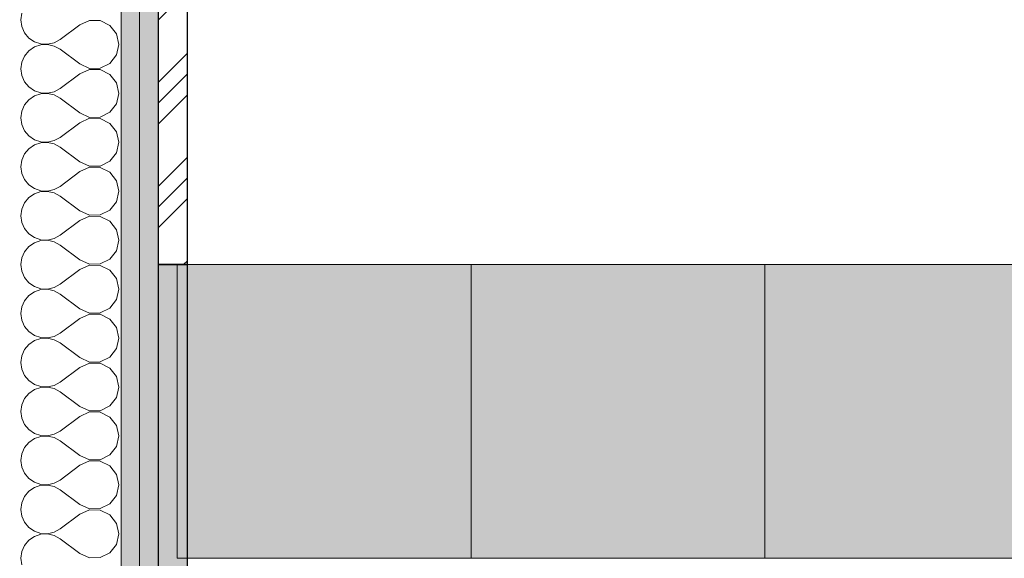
# Model space of a CAD drawing. Header units: millimetres. Extents: x -19885 to 4386, y -353 to 3827.
# Tile 13 of 59: x -19460 to -18790, y 2400 to 2767. Entities that reach past the tile are written whole.
import ezdxf

# ---------------------------------------------------------------- set-up
doc = ezdxf.new("R2010")
doc.units = ezdxf.units.MM
doc.header["$MEASUREMENT"] = 0
doc.linetypes.add('Wipeout_Contour', pattern=[1000, 0, -1000])
for name, color, linetype, lineweight in [('0_Nr_pióra__101', 252, 'Continuous', 5), ('0_Nr_pióra__21', 7, 'Continuous', 25), ('ROZBUDOWA_NOWE_DZIAŁOWE_Nr_pióra__47', 7, 'Continuous', 15)]:
    doc.layers.add(name, color=color, linetype=linetype, lineweight=lineweight)
for name, color, linetype, lineweight, true_color in [('0_Nr_pióra__181', 7, 'Continuous', 0, 0xe8e8e8), ('0_Nr_pióra__4', 7, 'Continuous', 13, 0x029e21), ('PRZBUDOWA_W_KAN_OPIS_Nr_pióra__20', 7, 'Continuous', 13, 0xb00000), ('ROZBUDOWA_NOWE_DZIAŁOWE_Nr_pióra__24', 7, 'Continuous', 15, 0x029e21), ('ROZBUDOWA_NOWE_DZIAŁOWE_Nr_pióra__4', 7, 'Continuous', 13, 0x029e21), ('ROZBUDOWA_NOWE_DZIAŁOWE_Nr_pióra__67', 7, 'Continuous', 13, 0x6a6a6a)]:
    doc.layers.add(name, color=color, linetype=linetype, lineweight=lineweight, true_color=true_color)
doc.layers.add('PRZBUDOWA_W_KAN_OPIS', color=7, linetype='Continuous')
doc.styles.add('GENERATED_STYLE_2', font='txt')
doc.dimstyles.new('GENERATED_STYLE__1', dxfattribs={"dimtxt": 40, "dimasz": 28.5, "dimexe": 0.18, "dimexo": 0, "dimgap": 0.09, "dimtad": 1, "dimdec": 0, "dimlfac": 0.1, "dimzin": 0, "dimdsep": 46, "dimtxsty": 'GENERATED_STYLE_2', "dimblk": 'ARROWHEAD_6', "dimblk1": 'ARROWHEAD_6', "dimblk2": 'ARROWHEAD_6', "dimcen": 0.09, "dimclrd": 256, "dimclre": 256, "dimclrt": 256, "dimadec": 1, "dimazin": 0, "dimtfac": 1, "dimtdec": 4, "dimtmove": 0, "dimatfit": 3, "dimfxl": 0, "dimtolj": 1, "dimtzin": 0, "dimarcsym": 0})
doc.dimstyles.new('GENERATED_STYLE__2', dxfattribs={"dimtxt": 40, "dimasz": 28.5, "dimexe": 0.18, "dimexo": 0, "dimgap": 0.09, "dimtad": 1, "dimtih": 1, "dimtoh": 1, "dimdec": 0, "dimlfac": 0.1, "dimzin": 0, "dimdsep": 46, "dimtxsty": 'GENERATED_STYLE_2', "dimblk": 'ARROWHEAD_6', "dimblk1": 'ARROWHEAD_6', "dimblk2": 'ARROWHEAD_6', "dimcen": 0.09, "dimclrd": 256, "dimclre": 256, "dimclrt": 256, "dimadec": 1, "dimazin": 0, "dimtfac": 1, "dimtdec": 4, "dimtmove": 0, "dimatfit": 3, "dimfxl": 0, "dimtolj": 1, "dimtzin": 0, "dimarcsym": 0})
pattern_1 = [(0, (0, 0), (0, 15), [0, -15])]

# ---------------------------------------------------------------- blocks, each defined once
blk = doc.blocks.new('*X12')
at = {"layer": 'ROZBUDOWA_NOWE_DZIAŁOWE_Nr_pióra__4', "linetype": 'Continuous'}
for p, q in [((-19458.7, 2771.22), (-19459.33, 2766.67)), ((-19459.33, 2766.67), (-19458.7, 2762.11)), ((-19458.7, 2762.11), (-19456.84, 2757.9)), ((-19419.33, 2763.33), (-19432.66, 2753.33)), ((-19412.65, 2766.33), (-19419.33, 2763.33)), ((-19405.33, 2766.18), (-19412.65, 2766.33)), ((-19398.79, 2762.91), (-19405.33, 2766.18)), ((-19394.27, 2757.14), (-19398.79, 2762.91)), ((-19456.84, 2757.9), (-19453.91, 2754.36)), ((-19392.66, 2750), (-19394.27, 2757.14)), ((-19453.91, 2754.36), (-19450.12, 2751.76)), ((-19450.12, 2751.76), (-19445.76, 2750.29)), ((-19445.76, 2749.71), (-19450.12, 2748.24)), ((-19445.76, 2750.29), (-19441.17, 2750.07)), ((-19441.17, 2749.93), (-19445.76, 2749.71)), ((-19441.17, 2750.07), (-19436.69, 2751.11)), ((-19436.69, 2748.89), (-19441.17, 2749.93)), ((-19436.69, 2751.11), (-19432.66, 2753.33)), ((-19432.66, 2746.67), (-19436.69, 2748.89)), ((-19394.27, 2742.86), (-19392.66, 2750)), ((-19456.84, 2742.1), (-19458.7, 2737.89)), ((-19453.91, 2745.64), (-19456.84, 2742.1)), ((-19450.12, 2748.24), (-19453.91, 2745.64)), ((-19419.33, 2736.67), (-19432.66, 2746.67)), ((-19398.79, 2737.09), (-19394.27, 2742.86)), ((-19458.7, 2737.89), (-19459.33, 2733.33)), ((-19419.33, 2736.67), (-19412.65, 2733.67)), ((-19405.33, 2733.82), (-19398.79, 2737.09)), ((-19459.33, 2733.33), (-19458.7, 2728.78)), ((-19458.7, 2728.78), (-19456.84, 2724.57)), ((-19419.33, 2730), (-19432.66, 2720)), ((-19412.65, 2733), (-19419.33, 2730)), ((-19412.65, 2733.67), (-19405.33, 2733.82)), ((-19405.33, 2732.85), (-19412.65, 2733)), ((-19398.79, 2729.57), (-19405.33, 2732.85)), ((-19394.27, 2723.81), (-19398.79, 2729.57)), ((-19456.84, 2724.57), (-19453.91, 2721.03)), ((-19392.66, 2716.67), (-19394.27, 2723.81)), ((-19453.91, 2721.03), (-19450.12, 2718.43)), ((-19450.12, 2714.91), (-19453.91, 2712.3)), ((-19450.12, 2718.43), (-19445.76, 2716.96)), ((-19445.76, 2716.38), (-19450.12, 2714.91)), ((-19445.76, 2716.96), (-19441.17, 2716.73)), ((-19441.17, 2716.6), (-19445.76, 2716.38)), ((-19441.17, 2716.73), (-19436.69, 2717.77)), ((-19436.69, 2715.56), (-19441.17, 2716.6)), ((-19436.69, 2717.77), (-19432.66, 2720)), ((-19432.66, 2713.33), (-19436.69, 2715.56)), ((-19394.27, 2709.52), (-19392.66, 2716.67)), ((-19456.84, 2708.76), (-19458.7, 2704.55)), ((-19453.91, 2712.3), (-19456.84, 2708.76)), ((-19419.33, 2703.33), (-19432.66, 2713.33)), ((-19398.79, 2703.76), (-19394.27, 2709.52)), ((-19458.7, 2704.55), (-19459.33, 2700)), ((-19419.33, 2703.33), (-19412.65, 2700.33)), ((-19405.33, 2700.49), (-19398.79, 2703.76)), ((-19459.33, 2700), (-19458.7, 2695.45)), ((-19458.7, 2695.45), (-19456.84, 2691.24)), ((-19419.33, 2696.67), (-19432.66, 2686.67)), ((-19412.65, 2699.67), (-19419.33, 2696.67)), ((-19412.65, 2700.33), (-19405.33, 2700.49)), ((-19405.33, 2699.51), (-19412.65, 2699.67)), ((-19398.79, 2696.24), (-19405.33, 2699.51)), ((-19394.27, 2690.48), (-19398.79, 2696.24)), ((-19456.84, 2691.24), (-19453.91, 2687.7)), ((-19392.66, 2683.33), (-19394.27, 2690.48)), ((-19453.91, 2687.7), (-19450.12, 2685.09)), ((-19450.12, 2681.57), (-19453.91, 2678.97)), ((-19450.12, 2685.09), (-19445.76, 2683.62)), ((-19445.76, 2683.04), (-19450.12, 2681.57)), ((-19445.76, 2683.62), (-19441.17, 2683.4)), ((-19441.17, 2683.27), (-19445.76, 2683.04)), ((-19441.17, 2683.4), (-19436.69, 2684.44)), ((-19436.69, 2682.23), (-19441.17, 2683.27)), ((-19436.69, 2684.44), (-19432.66, 2686.67)), ((-19432.66, 2680), (-19436.69, 2682.23)), ((-19394.27, 2676.19), (-19392.66, 2683.33)), ((-19456.84, 2675.43), (-19458.7, 2671.22)), ((-19453.91, 2678.97), (-19456.84, 2675.43)), ((-19419.33, 2670), (-19432.66, 2680)), ((-19398.79, 2670.43), (-19394.27, 2676.19)), ((-19458.7, 2671.22), (-19459.33, 2666.67)), ((-19419.33, 2670), (-19412.65, 2667)), ((-19405.33, 2667.15), (-19398.79, 2670.43)), ((-19459.33, 2666.67), (-19458.7, 2662.11)), ((-19458.7, 2662.11), (-19456.84, 2657.9)), ((-19419.33, 2663.33), (-19432.66, 2653.33)), ((-19412.65, 2666.33), (-19419.33, 2663.33)), ((-19412.65, 2667), (-19405.33, 2667.15)), ((-19405.33, 2666.18), (-19412.65, 2666.33)), ((-19398.79, 2662.91), (-19405.33, 2666.18)), ((-19394.27, 2657.14), (-19398.79, 2662.91)), ((-19456.84, 2657.9), (-19453.91, 2654.36)), ((-19392.66, 2650), (-19394.27, 2657.14)), ((-19453.91, 2654.36), (-19450.12, 2651.76)), ((-19450.12, 2648.24), (-19453.91, 2645.64)), ((-19450.12, 2651.76), (-19445.76, 2650.29)), ((-19445.76, 2649.71), (-19450.12, 2648.24)), ((-19445.76, 2650.29), (-19441.17, 2650.07)), ((-19441.17, 2649.93), (-19445.76, 2649.71)), ((-19441.17, 2650.07), (-19436.69, 2651.11)), ((-19436.69, 2648.89), (-19441.17, 2649.93)), ((-19436.69, 2651.11), (-19432.66, 2653.33)), ((-19432.66, 2646.67), (-19436.69, 2648.89)), ((-19394.27, 2642.86), (-19392.66, 2650)), ((-19456.84, 2642.1), (-19458.7, 2637.89)), ((-19453.91, 2645.64), (-19456.84, 2642.1)), ((-19419.33, 2636.67), (-19432.66, 2646.67)), ((-19398.79, 2637.09), (-19394.27, 2642.86)), ((-19458.7, 2637.89), (-19459.33, 2633.33)), ((-19419.33, 2636.67), (-19412.65, 2633.67)), ((-19405.33, 2633.82), (-19398.79, 2637.09)), ((-19459.33, 2633.33), (-19458.7, 2628.78)), ((-19458.7, 2628.78), (-19456.84, 2624.57)), ((-19419.33, 2630), (-19432.66, 2620)), ((-19412.65, 2633), (-19419.33, 2630)), ((-19412.65, 2633.67), (-19405.33, 2633.82)), ((-19405.33, 2632.85), (-19412.65, 2633)), ((-19398.79, 2629.57), (-19405.33, 2632.85)), ((-19394.27, 2623.81), (-19398.79, 2629.57)), ((-19456.84, 2624.57), (-19453.91, 2621.03)), ((-19453.91, 2621.03), (-19450.12, 2618.43)), ((-19392.66, 2616.67), (-19394.27, 2623.81)), ((-19450.12, 2614.91), (-19453.91, 2612.3)), ((-19450.12, 2618.43), (-19445.76, 2616.96)), ((-19445.76, 2616.38), (-19450.12, 2614.91)), ((-19445.76, 2616.96), (-19441.17, 2616.73)), ((-19441.17, 2616.6), (-19445.76, 2616.38)), ((-19441.17, 2616.73), (-19436.69, 2617.77)), ((-19436.69, 2615.56), (-19441.17, 2616.6)), ((-19436.69, 2617.77), (-19432.66, 2620)), ((-19432.66, 2613.33), (-19436.69, 2615.56)), ((-19394.27, 2609.52), (-19392.66, 2616.67)), ((-19456.84, 2608.76), (-19458.7, 2604.55)), ((-19453.91, 2612.3), (-19456.84, 2608.76)), ((-19419.33, 2603.33), (-19432.66, 2613.33)), ((-19398.79, 2603.76), (-19394.27, 2609.52)), ((-19458.7, 2604.55), (-19459.33, 2600)), ((-19419.33, 2603.33), (-19412.65, 2600.33)), ((-19405.33, 2600.49), (-19398.79, 2603.76)), ((-19459.33, 2600), (-19458.7, 2595.45)), ((-19458.7, 2595.45), (-19456.84, 2591.24)), ((-19419.33, 2596.67), (-19432.66, 2586.67)), ((-19412.65, 2599.67), (-19419.33, 2596.67)), ((-19412.65, 2600.33), (-19405.33, 2600.49)), ((-19405.33, 2599.51), (-19412.65, 2599.67)), ((-19398.79, 2596.24), (-19405.33, 2599.51)), ((-19394.27, 2590.48), (-19398.79, 2596.24)), ((-19456.84, 2591.24), (-19453.91, 2587.7)), ((-19453.91, 2587.7), (-19450.12, 2585.09)), ((-19392.66, 2583.33), (-19394.27, 2590.48)), ((-19450.12, 2581.57), (-19453.91, 2578.97)), ((-19450.12, 2585.09), (-19445.76, 2583.62)), ((-19445.76, 2583.04), (-19450.12, 2581.57)), ((-19445.76, 2583.62), (-19441.17, 2583.4)), ((-19441.17, 2583.27), (-19445.76, 2583.04)), ((-19441.17, 2583.4), (-19436.69, 2584.44)), ((-19436.69, 2582.23), (-19441.17, 2583.27)), ((-19436.69, 2584.44), (-19432.66, 2586.67)), ((-19432.66, 2580), (-19436.69, 2582.23)), ((-19394.27, 2576.19), (-19392.66, 2583.33)), ((-19456.84, 2575.43), (-19458.7, 2571.22)), ((-19453.91, 2578.97), (-19456.84, 2575.43)), ((-19419.33, 2570), (-19432.66, 2580)), ((-19398.79, 2570.43), (-19394.27, 2576.19)), ((-19458.7, 2571.22), (-19459.33, 2566.67)), ((-19419.33, 2570), (-19412.65, 2567)), ((-19405.33, 2567.15), (-19398.79, 2570.43)), ((-19459.33, 2566.67), (-19458.7, 2562.11)), ((-19458.7, 2562.11), (-19456.84, 2557.9)), ((-19419.33, 2563.33), (-19432.66, 2553.33)), ((-19412.65, 2566.33), (-19419.33, 2563.33)), ((-19412.65, 2567), (-19405.33, 2567.15)), ((-19405.33, 2566.18), (-19412.65, 2566.33)), ((-19398.79, 2562.91), (-19405.33, 2566.18)), ((-19394.27, 2557.14), (-19398.79, 2562.91)), ((-19456.84, 2557.9), (-19453.91, 2554.36)), ((-19453.91, 2554.36), (-19450.12, 2551.76)), ((-19392.66, 2550), (-19394.27, 2557.14)), ((-19450.12, 2548.24), (-19453.91, 2545.64)), ((-19450.12, 2551.76), (-19445.76, 2550.29)), ((-19445.76, 2549.71), (-19450.12, 2548.24)), ((-19445.76, 2550.29), (-19441.17, 2550.07)), ((-19441.17, 2549.93), (-19445.76, 2549.71)), ((-19441.17, 2550.07), (-19436.69, 2551.11)), ((-19436.69, 2548.89), (-19441.17, 2549.93)), ((-19436.69, 2551.11), (-19432.66, 2553.33)), ((-19432.66, 2546.67), (-19436.69, 2548.89)), ((-19394.27, 2542.86), (-19392.66, 2550)), ((-19456.84, 2542.1), (-19458.7, 2537.89)), ((-19453.91, 2545.64), (-19456.84, 2542.1)), ((-19419.33, 2536.67), (-19432.66, 2546.67)), ((-19398.79, 2537.09), (-19394.27, 2542.86)), ((-19458.7, 2537.89), (-19459.33, 2533.33)), ((-19419.33, 2536.67), (-19412.65, 2533.67)), ((-19405.33, 2533.82), (-19398.79, 2537.09)), ((-19459.33, 2533.33), (-19458.7, 2528.78)), ((-19458.7, 2528.78), (-19456.84, 2524.57)), ((-19419.33, 2530), (-19432.66, 2520)), ((-19412.65, 2533), (-19419.33, 2530)), ((-19412.65, 2533.67), (-19405.33, 2533.82)), ((-19405.33, 2532.85), (-19412.65, 2533)), ((-19398.79, 2529.57), (-19405.33, 2532.85)), ((-19394.27, 2523.81), (-19398.79, 2529.57)), ((-19456.84, 2524.57), (-19453.91, 2521.03)), ((-19453.91, 2521.03), (-19450.12, 2518.43)), ((-19392.66, 2516.67), (-19394.27, 2523.81)), ((-19450.12, 2514.91), (-19453.91, 2512.3)), ((-19450.12, 2518.43), (-19445.76, 2516.96)), ((-19445.76, 2516.38), (-19450.12, 2514.91)), ((-19445.76, 2516.96), (-19441.17, 2516.73)), ((-19441.17, 2516.6), (-19445.76, 2516.38)), ((-19441.17, 2516.73), (-19436.69, 2517.77)), ((-19436.69, 2515.56), (-19441.17, 2516.6)), ((-19436.69, 2517.77), (-19432.66, 2520)), ((-19432.66, 2513.33), (-19436.69, 2515.56)), ((-19394.27, 2509.52), (-19392.66, 2516.67)), ((-19456.84, 2508.76), (-19458.7, 2504.55)), ((-19453.91, 2512.3), (-19456.84, 2508.76)), ((-19419.33, 2503.33), (-19432.66, 2513.33)), ((-19398.79, 2503.76), (-19394.27, 2509.52)), ((-19458.7, 2504.55), (-19459.33, 2500)), ((-19419.33, 2503.33), (-19412.65, 2500.33)), ((-19412.65, 2500.33), (-19405.33, 2500.49)), ((-19405.33, 2500.49), (-19398.79, 2503.76)), ((-19459.33, 2500), (-19458.7, 2495.45)), ((-19458.7, 2495.45), (-19456.84, 2491.24)), ((-19419.33, 2496.67), (-19432.66, 2486.67)), ((-19412.65, 2499.67), (-19419.33, 2496.67)), ((-19405.33, 2499.51), (-19412.65, 2499.67)), ((-19398.79, 2496.24), (-19405.33, 2499.51)), ((-19394.27, 2490.48), (-19398.79, 2496.24)), ((-19456.84, 2491.24), (-19453.91, 2487.7)), ((-19453.91, 2487.7), (-19450.12, 2485.09)), ((-19392.66, 2483.33), (-19394.27, 2490.48)), ((-19450.12, 2481.57), (-19453.91, 2478.97)), ((-19450.12, 2485.09), (-19445.76, 2483.62)), ((-19445.76, 2483.04), (-19450.12, 2481.57)), ((-19445.76, 2483.62), (-19441.17, 2483.4)), ((-19441.17, 2483.27), (-19445.76, 2483.04)), ((-19441.17, 2483.4), (-19436.69, 2484.44)), ((-19436.69, 2482.23), (-19441.17, 2483.27)), ((-19436.69, 2484.44), (-19432.66, 2486.67)), ((-19432.66, 2480), (-19436.69, 2482.23)), ((-19394.27, 2476.19), (-19392.66, 2483.33)), ((-19456.84, 2475.43), (-19458.7, 2471.22)), ((-19453.91, 2478.97), (-19456.84, 2475.43)), ((-19419.33, 2470), (-19432.66, 2480)), ((-19398.79, 2470.43), (-19394.27, 2476.19)), ((-19458.7, 2471.22), (-19459.33, 2466.67)), ((-19419.33, 2470), (-19412.65, 2467)), ((-19412.65, 2467), (-19405.33, 2467.15)), ((-19405.33, 2467.15), (-19398.79, 2470.43)), ((-19459.33, 2466.67), (-19458.7, 2462.11)), ((-19458.7, 2462.11), (-19456.84, 2457.9)), ((-19419.33, 2463.33), (-19432.66, 2453.33)), ((-19412.65, 2466.33), (-19419.33, 2463.33)), ((-19405.33, 2466.18), (-19412.65, 2466.33)), ((-19398.79, 2462.91), (-19405.33, 2466.18)), ((-19394.27, 2457.14), (-19398.79, 2462.91)), ((-19456.84, 2457.9), (-19453.91, 2454.36)), ((-19453.91, 2454.36), (-19450.12, 2451.76)), ((-19392.66, 2450), (-19394.27, 2457.14)), ((-19450.12, 2448.24), (-19453.91, 2445.64)), ((-19450.12, 2451.76), (-19445.76, 2450.29)), ((-19445.76, 2449.71), (-19450.12, 2448.24)), ((-19445.76, 2450.29), (-19441.17, 2450.07)), ((-19441.17, 2449.93), (-19445.76, 2449.71)), ((-19441.17, 2450.07), (-19436.69, 2451.11)), ((-19436.69, 2448.89), (-19441.17, 2449.93)), ((-19436.69, 2451.11), (-19432.66, 2453.33)), ((-19432.66, 2446.67), (-19436.69, 2448.89)), ((-19394.27, 2442.86), (-19392.66, 2450)), ((-19456.84, 2442.1), (-19458.7, 2437.89)), ((-19453.91, 2445.64), (-19456.84, 2442.1)), ((-19419.33, 2436.67), (-19432.66, 2446.67)), ((-19398.79, 2437.09), (-19394.27, 2442.86)), ((-19458.7, 2437.89), (-19459.33, 2433.33)), ((-19459.33, 2433.33), (-19458.7, 2428.78)), ((-19419.33, 2436.67), (-19412.65, 2433.67)), ((-19412.65, 2433.67), (-19405.33, 2433.82)), ((-19405.33, 2433.82), (-19398.79, 2437.09)), ((-19458.7, 2428.78), (-19456.84, 2424.57)), ((-19419.33, 2430), (-19432.66, 2420)), ((-19412.65, 2433), (-19419.33, 2430)), ((-19405.33, 2432.85), (-19412.65, 2433)), ((-19398.79, 2429.57), (-19405.33, 2432.85)), ((-19394.27, 2423.81), (-19398.79, 2429.57)), ((-19456.84, 2424.57), (-19453.91, 2421.03)), ((-19453.91, 2421.03), (-19450.12, 2418.43)), ((-19436.69, 2417.77), (-19432.66, 2420)), ((-19392.66, 2416.67), (-19394.27, 2423.81)), ((-19450.12, 2414.91), (-19453.91, 2412.3)), ((-19450.12, 2418.43), (-19445.76, 2416.96)), ((-19445.76, 2416.38), (-19450.12, 2414.91)), ((-19445.76, 2416.96), (-19441.17, 2416.73)), ((-19441.17, 2416.6), (-19445.76, 2416.38)), ((-19441.17, 2416.73), (-19436.69, 2417.77)), ((-19436.69, 2415.56), (-19441.17, 2416.6)), ((-19432.66, 2413.33), (-19436.69, 2415.56)), ((-19419.33, 2403.33), (-19432.66, 2413.33)), ((-19394.27, 2409.52), (-19392.66, 2416.67)), ((-19456.84, 2408.76), (-19458.7, 2404.55)), ((-19453.91, 2412.3), (-19456.84, 2408.76)), ((-19398.79, 2403.76), (-19394.27, 2409.52)), ((-19458.7, 2404.55), (-19459.33, 2400)), ((-19459.33, 2400), (-19458.7, 2395.45)), ((-19419.33, 2403.33), (-19412.65, 2400.33)), ((-19412.65, 2400.33), (-19405.33, 2400.49)), ((-19405.33, 2400.49), (-19398.79, 2403.76))]:
    blk.add_line(p, q, dxfattribs=at)
blk = doc.blocks.new('Wypełnienie_6', base_point=(0, 0))
at = {"layer": 'ROZBUDOWA_NOWE_DZIAŁOWE_Nr_pióra__4', "linetype": 'Continuous'}
blk.add_blockref('*X12', (0, 0), dxfattribs=at)
blk = doc.blocks.new('*D184')
at = {"layer": 'PRZBUDOWA_W_KAN_OPIS_Nr_pióra__20', "linetype": 'Continuous'}
for p, q in [((-19366, 3538.06), (-19366, 3594.31)), ((-19346, 3538.06), (-19346, 3594.31)), ((-19351, 3581.19), (-19381, 3551.19)), ((-19331, 3581.19), (-19361, 3551.19)), ((-19388.5, 3566.19), (-19366, 3566.19)), ((-19366, 3566.19), (-19346, 3566.19))]:
    blk.add_line(p, q, dxfattribs=at)
at = {"color": 254, "linetype": 'Wipeout_Contour', "lineweight": 0, "ltscale": 78896.181346}
blk.add_wipeout([(-19406.6, 3574.19), (-19381, 3574.19), (-19381, 3614.19), (-19406.6, 3614.19)], dxfattribs=at).dxf.layer = 'PRZBUDOWA_W_KAN_OPIS'
at = {"layer": 'PRZBUDOWA_W_KAN_OPIS_Nr_pióra__20', "insert": (-19406.6, 3574.19), "char_height": 40, "attachment_point": 7, "style": 'GENERATED_STYLE_2'}
blk.add_mtext('\\A1;{\\fArial Narrow|b0|i0|c238|p34;2}', dxfattribs=at)
blk = doc.blocks.new('ARROWHEAD_6')
at = {"color": 0, "linetype": 'Continuous', "lineweight": 0}
for p, q in [((-0.5, -0.5), (0.5, 0.5)), ((0, 0), (-1, 0))]:
    blk.add_line(p, q, dxfattribs=at)
blk = doc.blocks.new('*D185')
at = {"layer": 'PRZBUDOWA_W_KAN_OPIS_Nr_pióra__20', "linetype": 'Continuous'}
for p, q in [((-19346, 3538.06), (-19346, 3594.31)), ((-19152.86, 3538.06), (-19152.86, 3594.31)), ((-19331, 3581.19), (-19361, 3551.19)), ((-19137.86, 3581.19), (-19167.86, 3551.19)), ((-19346, 3566.19), (-19152.86, 3566.19))]:
    blk.add_line(p, q, dxfattribs=at)
at = {"color": 254, "linetype": 'Wipeout_Contour', "lineweight": 0, "ltscale": 78328.457105}
blk.add_wipeout([(-19275.03, 3574.19), (-19223.83, 3574.19), (-19223.83, 3614.19), (-19275.03, 3614.19)], dxfattribs=at).dxf.layer = 'PRZBUDOWA_W_KAN_OPIS'
at = {"layer": 'PRZBUDOWA_W_KAN_OPIS_Nr_pióra__20', "insert": (-19275.03, 3574.19), "char_height": 40, "attachment_point": 7, "style": 'GENERATED_STYLE_2'}
blk.add_mtext('\\A1;{\\fArial Narrow|b0|i0|c238|p34;19}', dxfattribs=at)
blk = doc.blocks.new('*D186')
at = {"layer": 'PRZBUDOWA_W_KAN_OPIS_Nr_pióra__20', "linetype": 'Continuous'}
for p, q in [((-19152.86, 3538.06), (-19152.86, 3594.31)), ((-18952.86, 3538.06), (-18952.86, 3594.31)), ((-19137.86, 3581.19), (-19167.86, 3551.19)), ((-18937.86, 3581.19), (-18967.86, 3551.19)), ((-19152.86, 3566.19), (-18952.86, 3566.19))]:
    blk.add_line(p, q, dxfattribs=at)
at = {"color": 254, "linetype": 'Wipeout_Contour', "lineweight": 0, "ltscale": 77555.683865}
blk.add_wipeout([(-19078.47, 3574.19), (-19027.26, 3574.19), (-19027.26, 3614.19), (-19078.47, 3614.19)], dxfattribs=at).dxf.layer = 'PRZBUDOWA_W_KAN_OPIS'
at = {"layer": 'PRZBUDOWA_W_KAN_OPIS_Nr_pióra__20', "insert": (-19078.47, 3574.19), "char_height": 40, "attachment_point": 7, "style": 'GENERATED_STYLE_2'}
blk.add_mtext('\\A1;{\\fArial Narrow|b0|i0|c238|p34;20}', dxfattribs=at)
blk = doc.blocks.new('*D187')
at = {"layer": 'PRZBUDOWA_W_KAN_OPIS_Nr_pióra__20', "linetype": 'Continuous'}
for p, q in [((-18952.86, 3538.06), (-18952.86, 3594.31)), ((-18752.86, 3538.06), (-18752.86, 3594.31)), ((-18937.86, 3581.19), (-18967.86, 3551.19)), ((-18737.86, 3581.19), (-18767.86, 3551.19)), ((-18952.86, 3566.19), (-18752.86, 3566.19))]:
    blk.add_line(p, q, dxfattribs=at)
at = {"color": 254, "linetype": 'Wipeout_Contour', "lineweight": 0, "ltscale": 76769.693036}
blk.add_wipeout([(-18878.47, 3574.19), (-18827.26, 3574.19), (-18827.26, 3614.19), (-18878.47, 3614.19)], dxfattribs=at).dxf.layer = 'PRZBUDOWA_W_KAN_OPIS'
at = {"layer": 'PRZBUDOWA_W_KAN_OPIS_Nr_pióra__20', "insert": (-18878.47, 3574.19), "char_height": 40, "attachment_point": 7, "style": 'GENERATED_STYLE_2'}
blk.add_mtext('\\A1;{\\fArial Narrow|b0|i0|c238|p34;20}', dxfattribs=at)
blk = doc.blocks.new('*D200')
at = {"layer": 'PRZBUDOWA_W_KAN_OPIS_Nr_pióra__20', "linetype": 'Continuous'}
for p, q in [((-19366, 3638.06), (-19366, 3694.31)), ((-18688, 3638.06), (-18688, 3694.31)), ((-19351, 3681.19), (-19381, 3651.19)), ((-18673, 3681.19), (-18703, 3651.19)), ((-19388.5, 3666.19), (-19366, 3666.19)), ((-19366, 3666.19), (-18688, 3666.19))]:
    blk.add_line(p, q, dxfattribs=at)
at = {"color": 254, "linetype": 'Wipeout_Contour', "lineweight": 0, "ltscale": 77579.515731}
blk.add_wipeout([(-19065.4, 3674.19), (-19014.2, 3674.19), (-19014.2, 3714.19), (-19065.4, 3714.19)], dxfattribs=at).dxf.layer = 'PRZBUDOWA_W_KAN_OPIS'
at = {"layer": 'PRZBUDOWA_W_KAN_OPIS_Nr_pióra__20', "insert": (-19065.4, 3674.19), "char_height": 40, "attachment_point": 7, "style": 'GENERATED_STYLE_2'}
blk.add_mtext('\\A1;{\\fArial Narrow|b0|i0|c238|p34;68}', dxfattribs=at)
at = {"color": 254, "linetype": 'Wipeout_Contour', "lineweight": 0, "ltscale": 76307.64004}
blk.add_wipeout([(-18728.6, 3674.19), (-18703, 3674.19), (-18703, 3714.19), (-18728.6, 3714.19)], dxfattribs=at).dxf.layer = 'PRZBUDOWA_W_KAN_OPIS'
at = {"layer": 'PRZBUDOWA_W_KAN_OPIS_Nr_pióra__20', "insert": (-18728.6, 3674.19), "char_height": 40, "attachment_point": 7, "style": 'GENERATED_STYLE_2'}
blk.add_mtext('\\A1;{\\fArial Narrow|b0|i0|c238|p34;5}', dxfattribs=at)
blk = doc.blocks.new('*D222')
at = {"layer": 'PRZBUDOWA_W_KAN_OPIS_Nr_pióra__20', "linetype": 'Continuous'}
for p, q in [((-19366, -252.51), (-19366, -196.26)), ((-18688, -252.51), (-18688, -196.26)), ((-19351, -209.38), (-19381, -239.38)), ((-18673, -209.38), (-18703, -239.38)), ((-19388.5, -224.38), (-19366, -224.38)), ((-19366, -224.38), (-18688, -224.38))]:
    blk.add_line(p, q, dxfattribs=at)
at = {"color": 254, "linetype": 'Wipeout_Contour', "lineweight": 0, "ltscale": 76112.086288}
blk.add_wipeout([(-19052.6, -216.38), (-19001.4, -216.38), (-19001.4, -176.38), (-19052.6, -176.38)], dxfattribs=at).dxf.layer = 'PRZBUDOWA_W_KAN_OPIS'
at = {"layer": 'PRZBUDOWA_W_KAN_OPIS_Nr_pióra__20', "insert": (-19052.6, -216.38), "char_height": 40, "attachment_point": 7, "style": 'GENERATED_STYLE_2'}
blk.add_mtext('\\A1;{\\fArial Narrow|b0|i0|c238|p34;68}', dxfattribs=at)
blk = doc.blocks.new('*D225')
at = {"layer": 'PRZBUDOWA_W_KAN_OPIS_Nr_pióra__20', "linetype": 'Continuous'}
for p, q in [((-19366, -152.51), (-19366, -96.26)), ((-19346, -152.51), (-19346, -96.26)), ((-19351, -109.38), (-19381, -139.38)), ((-19331, -109.38), (-19361, -139.38)), ((-19388.5, -124.38), (-19366, -124.38)), ((-19366, -124.38), (-19346, -124.38))]:
    blk.add_line(p, q, dxfattribs=at)
at = {"color": 254, "linetype": 'Wipeout_Contour', "lineweight": 0, "ltscale": 77576.189857}
blk.add_wipeout([(-19406.6, -116.38), (-19381, -116.38), (-19381, -76.38), (-19406.6, -76.38)], dxfattribs=at).dxf.layer = 'PRZBUDOWA_W_KAN_OPIS'
at = {"layer": 'PRZBUDOWA_W_KAN_OPIS_Nr_pióra__20', "insert": (-19406.6, -116.38), "char_height": 40, "attachment_point": 7, "style": 'GENERATED_STYLE_2'}
blk.add_mtext('\\A1;{\\fArial Narrow|b0|i0|c238|p34;2}', dxfattribs=at)
blk = doc.blocks.new('*D238')
at = {"layer": 'PRZBUDOWA_W_KAN_OPIS_Nr_pióra__20', "linetype": 'Continuous'}
for p, q in [((-19366, -352.51), (-19366, -296.26)), ((-16352.86, -352.51), (-16352.86, -296.26)), ((-19351, -309.38), (-19381, -339.38)), ((-16367.86, -339.38), (-16337.86, -309.38)), ((-19388.5, -324.38), (-19366, -324.38)), ((-19366, -324.38), (-16352.86, -324.38)), ((-16352.86, -324.38), (-16330.36, -324.38))]:
    blk.add_line(p, q, dxfattribs=at)
at = {"color": 254, "linetype": 'Wipeout_Contour', "lineweight": 0, "ltscale": 71447.606242}
blk.add_wipeout([(-17897.83, -316.38), (-17821.03, -316.38), (-17821.03, -276.38), (-17897.83, -276.38)], dxfattribs=at).dxf.layer = 'PRZBUDOWA_W_KAN_OPIS'
at = {"layer": 'PRZBUDOWA_W_KAN_OPIS_Nr_pióra__20', "insert": (-17897.83, -316.38), "char_height": 40, "attachment_point": 7, "style": 'GENERATED_STYLE_2'}
blk.add_mtext('\\A1;{\\fArial Narrow|b0|i0|c238|p34;301}', dxfattribs=at)
blk = doc.blocks.new('*D248')
at = {"layer": 'PRZBUDOWA_W_KAN_OPIS_Nr_pióra__20', "linetype": 'Continuous'}
for p, q in [((-19722.63, 2415), (-19692.63, 2385)), ((-19679.5, 2400), (-19735.75, 2400)), ((-19707.63, 2200), (-19707.63, 2400)), ((-19722.63, 2215), (-19692.63, 2185)), ((-19679.5, 2200), (-19735.75, 2200))]:
    blk.add_line(p, q, dxfattribs=at)
at = {"color": 254, "linetype": 'Wipeout_Contour', "lineweight": 0, "ltscale": 79476.860174}
blk.add_wipeout([(-19715.63, 2274.4), (-19715.63, 2325.6), (-19755.63, 2325.6), (-19755.63, 2274.4)], dxfattribs=at).dxf.layer = 'PRZBUDOWA_W_KAN_OPIS'
at = {"layer": 'PRZBUDOWA_W_KAN_OPIS_Nr_pióra__20', "insert": (-19715.63, 2274.4), "char_height": 40, "attachment_point": 7, "rotation": 90, "style": 'GENERATED_STYLE_2'}
blk.add_mtext('\\A1;{\\fArial Narrow|b0|i0|c238|p34;20}', dxfattribs=at)
blk = doc.blocks.new('*D249')
at = {"layer": 'PRZBUDOWA_W_KAN_OPIS_Nr_pióra__20', "linetype": 'Continuous'}
for p, q in [((-19722.63, 2615), (-19692.63, 2585)), ((-19679.5, 2600), (-19735.75, 2600)), ((-19707.63, 2400), (-19707.63, 2600)), ((-19722.63, 2415), (-19692.63, 2385)), ((-19679.5, 2400), (-19735.75, 2400))]:
    blk.add_line(p, q, dxfattribs=at)
at = {"color": 254, "linetype": 'Wipeout_Contour', "lineweight": 0, "ltscale": 79573.433383}
blk.add_wipeout([(-19715.63, 2474.4), (-19715.63, 2525.6), (-19755.63, 2525.6), (-19755.63, 2474.4)], dxfattribs=at).dxf.layer = 'PRZBUDOWA_W_KAN_OPIS'
at = {"layer": 'PRZBUDOWA_W_KAN_OPIS_Nr_pióra__20', "insert": (-19715.63, 2474.4), "char_height": 40, "attachment_point": 7, "rotation": 90, "style": 'GENERATED_STYLE_2'}
blk.add_mtext('\\A1;{\\fArial Narrow|b0|i0|c238|p34;20}', dxfattribs=at)
blk = doc.blocks.new('*D250')
at = {"layer": 'PRZBUDOWA_W_KAN_OPIS_Nr_pióra__20', "linetype": 'Continuous'}
for p, q in [((-19722.63, 2915), (-19692.63, 2885)), ((-19679.5, 2900), (-19735.75, 2900)), ((-19707.63, 2600), (-19707.63, 2900)), ((-19722.63, 2615), (-19692.63, 2585)), ((-19679.5, 2600), (-19735.75, 2600))]:
    blk.add_line(p, q, dxfattribs=at)
at = {"color": 254, "linetype": 'Wipeout_Contour', "lineweight": 0, "ltscale": 79705.277716}
blk.add_wipeout([(-19715.63, 2724.4), (-19715.63, 2775.6), (-19755.63, 2775.6), (-19755.63, 2724.4)], dxfattribs=at).dxf.layer = 'PRZBUDOWA_W_KAN_OPIS'
at = {"layer": 'PRZBUDOWA_W_KAN_OPIS_Nr_pióra__20', "insert": (-19715.63, 2724.4), "char_height": 40, "attachment_point": 7, "rotation": 90, "style": 'GENERATED_STYLE_2'}
blk.add_mtext('\\A1;{\\fArial Narrow|b0|i0|c238|p34;30}', dxfattribs=at)
blk = doc.blocks.new('*D252')
at = {"layer": 'PRZBUDOWA_W_KAN_OPIS_Nr_pióra__20', "linetype": 'Continuous'}
for p, q in [((-19839.52, 2615), (-19809.52, 2585)), ((-19796.4, 2600), (-19852.65, 2600)), ((-19824.52, 400), (-19824.52, 2600)), ((-19839.52, 415), (-19809.52, 385)), ((-19796.4, 400), (-19852.65, 400)), ((-19824.52, 377.5), (-19824.52, 400))]:
    blk.add_line(p, q, dxfattribs=at)
at = {"color": 254, "linetype": 'Wipeout_Contour', "lineweight": 0, "ltscale": 79636.584102}
blk.add_wipeout([(-19832.52, 1461.6), (-19832.52, 1538.4), (-19872.52, 1538.4), (-19872.52, 1461.6)], dxfattribs=at).dxf.layer = 'PRZBUDOWA_W_KAN_OPIS'
at = {"layer": 'PRZBUDOWA_W_KAN_OPIS_Nr_pióra__20', "insert": (-19832.52, 1461.6), "char_height": 40, "attachment_point": 7, "rotation": 90, "style": 'GENERATED_STYLE_2'}
blk.add_mtext('\\A1;{\\fArial Narrow|b0|i0|c238|p34;220}', dxfattribs=at)
blk = doc.blocks.new('*D253')
at = {"layer": 'PRZBUDOWA_W_KAN_OPIS_Nr_pióra__20', "linetype": 'Continuous'}
for p, q in [((-19824.52, 3100), (-19824.52, 3122.5)), ((-19809.52, 3085), (-19839.52, 3115)), ((-19796.4, 3100), (-19852.65, 3100)), ((-19824.52, 2600), (-19824.52, 3100)), ((-19839.52, 2615), (-19809.52, 2585)), ((-19796.4, 2600), (-19852.65, 2600))]:
    blk.add_line(p, q, dxfattribs=at)
at = {"color": 254, "linetype": 'Wipeout_Contour', "lineweight": 0, "ltscale": 80224.263592}
blk.add_wipeout([(-19832.52, 2824.4), (-19832.52, 2875.6), (-19872.52, 2875.6), (-19872.52, 2824.4)], dxfattribs=at).dxf.layer = 'PRZBUDOWA_W_KAN_OPIS'
at = {"layer": 'PRZBUDOWA_W_KAN_OPIS_Nr_pióra__20', "insert": (-19832.52, 2824.4), "char_height": 40, "attachment_point": 7, "rotation": 90, "style": 'GENERATED_STYLE_2'}
blk.add_mtext('\\A1;{\\fArial Narrow|b0|i0|c238|p34;50}', dxfattribs=at)

msp = doc.modelspace()

# ---------------------------------------------------------------- hatches: boundary and pattern name
at = {"layer": '0_Nr_pióra__181', "linetype": 'Continuous', "lineweight": 0, "true_color": 0xf9f9f9}
for points in [[(-19352.86, 2600), (-19152.86, 2600), (-19152.86, 2400), (-19352.86, 2400)], [(-19152.86, 2600), (-18952.86, 2600), (-18952.86, 2400), (-19152.86, 2400)], [(-18952.86, 2600), (-18752.86, 2600), (-18752.86, 2400), (-18952.86, 2400)]]:
    msp.add_hatch(color=7, dxfattribs=at).paths.add_polyline_path(points)
at = {"layer": '0_Nr_pióra__4', "linetype": 'Continuous'}
h = msp.add_hatch(dxfattribs=at)
h.set_pattern_fill('Aluminium', color=256, style=0, pattern_type=2)
h.set_pattern_definition([(45, (0, 0), (-35.35534, 35.35534), []), (45, (-7.07, 7.07), (-35.35534, 35.35534), []), (45, (-14.14, 14.14), (-35.35534, 35.35534), [])])
h.paths.add_polyline_path([(-19346, 2600), (-19346, 2900), (-19366, 2900), (-19366, 2600)])
at = {"layer": 'ROZBUDOWA_NOWE_DZIAŁOWE_Nr_pióra__24', "linetype": 'Continuous'}
h = msp.add_hatch(dxfattribs=at)
h.set_pattern_fill('Gips', color=256, style=0, pattern_type=2)
h.set_pattern_definition(pattern_1)
h.paths.add_polyline_path([(-19391, 300), (-19378.5, 300), (-19378.5, 3100), (-19391, 3100)])
h = msp.add_hatch(dxfattribs=at)
h.set_pattern_fill('Gips', color=256, style=0, pattern_type=2)
h.set_pattern_definition(pattern_1)
h.paths.add_polyline_path([(-19378.5, 300), (-19366, 300), (-19366, 3100), (-19378.5, 3100)])

# ---------------------------------------------------------------- linework, layer by layer
at = {"layer": '0_Nr_pióra__101', "linetype": 'Continuous', "flags": 128}
for points in [[(-19352.86, 2600), (-19152.86, 2600), (-19152.86, 2400), (-19352.86, 2400)], [(-19152.86, 2600), (-18952.86, 2600), (-18952.86, 2400), (-19152.86, 2400)], [(-18952.86, 2600), (-18752.86, 2600), (-18752.86, 2400), (-18952.86, 2400)]]:
    msp.add_lwpolyline(points, close=True, dxfattribs=at)
at = {"layer": '0_Nr_pióra__21', "linetype": 'Continuous', "flags": 128}
msp.add_lwpolyline([(-19346, 2600), (-19346, 2900), (-19366, 2900), (-19366, 2600)], close=True, dxfattribs=at)
at = {"layer": 'ROZBUDOWA_NOWE_DZIAŁOWE_Nr_pióra__47', "linetype": 'Continuous'}
msp.add_line((-19366, 3100), (-19366, 300), dxfattribs=at)
at = {"layer": 'ROZBUDOWA_NOWE_DZIAŁOWE_Nr_pióra__67', "linetype": 'Continuous'}
for p, q in [((-19391, 3100), (-19391, 300)), ((-19378.5, 3100), (-19378.5, 300))]:
    msp.add_line(p, q, dxfattribs=at)

# ---------------------------------------------------------------- block references
at = {"layer": 'ROZBUDOWA_NOWE_DZIAŁOWE_Nr_pióra__4', "linetype": 'Continuous'}
msp.add_blockref('Wypełnienie_6', (0, 0), dxfattribs=at)

# ---------------------------------------------------------------- next in the draw order: dimensions: what is measured, and where the dimension line sits
at = {"layer": 'PRZBUDOWA_W_KAN_OPIS', "color": 14, "linetype": 'Continuous', "lineweight": 13, "true_color": 0xb00000}
dim = msp.add_linear_dim(base=(-19346, 3566.19), p1=(-19366, 3100), p2=(-19346, 2600), dimstyle='GENERATED_STYLE__2', dxfattribs=at)
dim.commit()
dim.dimension.update_dxf_attribs({"geometry": '*D184', "text_midpoint": (-19391.42, 3594.19), "dimtype": 160})

# ---------------------------------------------------------------- next in the draw order: dimensions: what is measured, and where the dimension line sits
dim = msp.add_linear_dim(base=(-19152.86, 3566.19), p1=(-19346, 2600), p2=(-19152.86, 2600), dimstyle='GENERATED_STYLE__2', dxfattribs=at)
dim.commit()
dim.dimension.update_dxf_attribs({"geometry": '*D185', "text_midpoint": (-19244.68, 3594.19), "dimtype": 160})

# ---------------------------------------------------------------- next in the draw order: dimensions: what is measured, and where the dimension line sits
dim = msp.add_linear_dim(base=(-18952.86, 3566.19), p1=(-19152.86, 2600), p2=(-18952.86, 2600), dimstyle='GENERATED_STYLE__2', dxfattribs=at)
dim.commit()
dim.dimension.update_dxf_attribs({"geometry": '*D186', "text_midpoint": (-19048.11, 3594.19), "dimtype": 160})

# ---------------------------------------------------------------- next in the draw order: dimensions: what is measured, and where the dimension line sits
dim = msp.add_linear_dim(base=(-18752.86, 3566.19), p1=(-18952.86, 2600), p2=(-18752.86, 2600), dimstyle='GENERATED_STYLE__2', dxfattribs=at)
dim.commit()
dim.dimension.update_dxf_attribs({"geometry": '*D187', "text_midpoint": (-18848.11, 3594.19), "dimtype": 160})

# ---------------------------------------------------------------- next in the draw order: dimensions: what is measured, and where the dimension line sits
dim = msp.add_linear_dim(base=(-18688, 3666.19), p1=(-19366, 3100), p2=(-18688, 2512), dimstyle='GENERATED_STYLE__2', dxfattribs=at)
dim.commit()
dim.dimension.update_dxf_attribs({"geometry": '*D200', "text_midpoint": (-19035.04, 3694.19), "dimtype": 160})

# ---------------------------------------------------------------- next in the draw order: dimensions: what is measured, and where the dimension line sits
dim = msp.add_linear_dim(base=(-18688, -224.38), p1=(-19366, 3100), p2=(-18688, 400), dimstyle='GENERATED_STYLE__2', dxfattribs=at)
dim.commit()
dim.dimension.update_dxf_attribs({"geometry": '*D222', "text_midpoint": (-19022.24, -196.38), "dimtype": 160})

# ---------------------------------------------------------------- next in the draw order: dimensions: what is measured, and where the dimension line sits
dim = msp.add_linear_dim(base=(-19346, -124.38), p1=(-19366, 3100), p2=(-19346, 1400), dimstyle='GENERATED_STYLE__2', dxfattribs=at)
dim.commit()
dim.dimension.update_dxf_attribs({"geometry": '*D225', "text_midpoint": (-19391.42, -96.38), "dimtype": 160})

# ---------------------------------------------------------------- next in the draw order: dimensions: what is measured, and where the dimension line sits
dim = msp.add_linear_dim(base=(-16352.86, -324.38), p1=(-19366, 3100), p2=(-16352.86, 3100), dimstyle='GENERATED_STYLE__2', dxfattribs=at)
dim.commit()
dim.dimension.update_dxf_attribs({"geometry": '*D238', "text_midpoint": (-17852.3, -296.38), "dimtype": 160})

# ---------------------------------------------------------------- next in the draw order: dimensions: what is measured, and where the dimension line sits
dim = msp.add_linear_dim(base=(-19707.63, 2400), p1=(-19152.86, 2200), p2=(-19152.86, 2400), angle=90, dimstyle='GENERATED_STYLE__1', dxfattribs=at)
dim.commit()
dim.dimension.update_dxf_attribs({"geometry": '*D248', "text_midpoint": (-19735.63, 2304.75), "dimtype": 160, "text_rotation": 90})

# ---------------------------------------------------------------- next in the draw order: dimensions: what is measured, and where the dimension line sits
dim = msp.add_linear_dim(base=(-19707.63, 2600), p1=(-19152.86, 2400), p2=(-18952.86, 2600), angle=90, dimstyle='GENERATED_STYLE__1', dxfattribs=at)
dim.commit()
dim.dimension.update_dxf_attribs({"geometry": '*D249', "text_midpoint": (-19735.63, 2504.75), "dimtype": 160, "text_rotation": 90})

# ---------------------------------------------------------------- next in the draw order: dimensions: what is measured, and where the dimension line sits
dim = msp.add_linear_dim(base=(-19707.63, 2900), p1=(-18952.86, 2600), p2=(-19276.77, 2900), angle=90, dimstyle='GENERATED_STYLE__1', dxfattribs=at)
dim.commit()
dim.dimension.update_dxf_attribs({"geometry": '*D250', "text_midpoint": (-19735.63, 2754.75), "dimtype": 160, "text_rotation": 90})

# ---------------------------------------------------------------- next in the draw order: dimensions: what is measured, and where the dimension line sits
dim = msp.add_linear_dim(base=(-19824.52, 2600), p1=(-18952.86, 400), p2=(-18952.86, 2600), angle=90, dimstyle='GENERATED_STYLE__1', dxfattribs=at)
dim.commit()
dim.dimension.update_dxf_attribs({"geometry": '*D252', "text_midpoint": (-19852.52, 1507.13), "dimtype": 160, "text_rotation": 90})

# ---------------------------------------------------------------- next in the draw order: dimensions: what is measured, and where the dimension line sits
dim = msp.add_linear_dim(base=(-19824.52, 3100), p1=(-18952.86, 2600), p2=(-19707.63, 3100), angle=90, dimstyle='GENERATED_STYLE__1', dxfattribs=at)
dim.commit()
dim.dimension.update_dxf_attribs({"geometry": '*D253', "text_midpoint": (-19852.52, 2854.75), "dimtype": 160, "text_rotation": 90})

# ---------------------------------------------------------------- next in the draw order: hatches: boundary and pattern name
at = {"layer": '0_Nr_pióra__21', "linetype": 'Continuous', "lineweight": 13}
msp.add_hatch(color=9, dxfattribs=at).paths.add_polyline_path([(-19366, 400), (-19346, 400), (-19346, 2600), (-19366, 2600)])

# ---------------------------------------------------------------- next in the draw order: linework, layer by layer
at = {"layer": '0_Nr_pióra__21', "linetype": 'Continuous', "flags": 128}
msp.add_lwpolyline([(-19366, 400), (-19346, 400), (-19346, 2600), (-19366, 2600)], close=True, dxfattribs=at)

doc.saveas('drawing.dxf')
